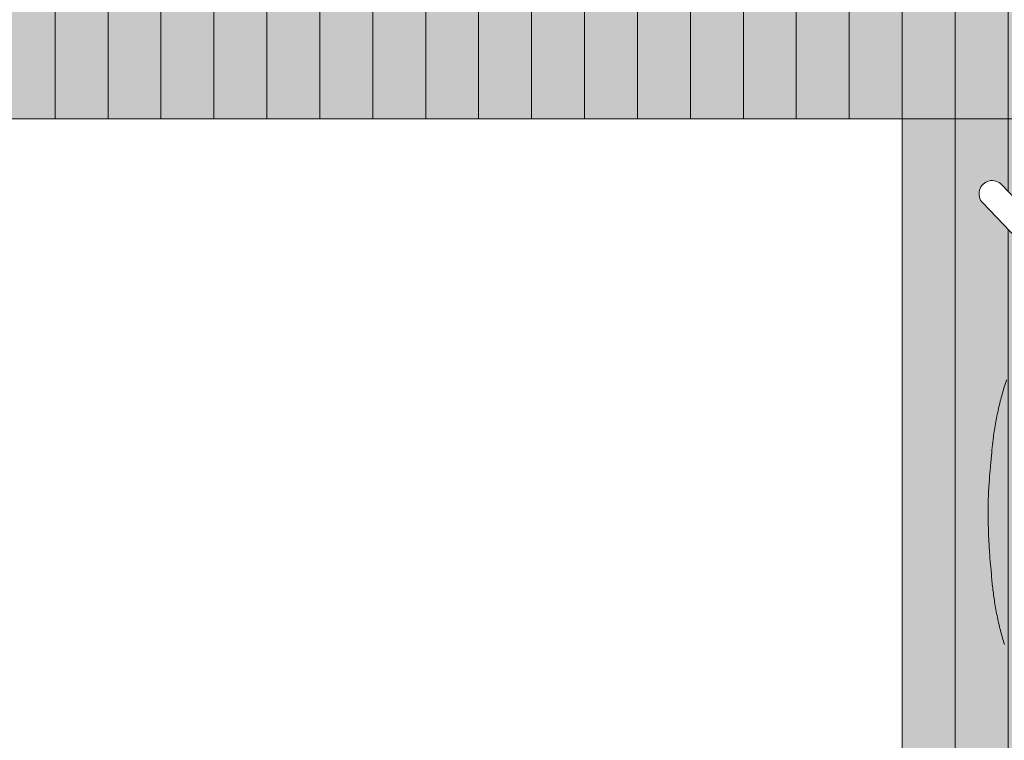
# Model space of a CAD drawing. Header units: metres. Extents: x -167 to 152, y -127 to 99.
# Tile 141 of 225: x -10.667 to -9.923, y -10.07 to -9.525. Entities that reach past the tile are written whole.
import ezdxf

# ---------------------------------------------------------------- set-up
doc = ezdxf.new("R2010")
doc.units = ezdxf.units.M
doc.linetypes.add('gestrichelt - 01', pattern=[2, 1, -1])
for name, color, linetype, lineweight, true_color in [('031_Metallbauarbeiten-350 Lamellendecke DS', 7, 'Continuous', 35, 0x666666), ('AV1-Bewegungsfläche', 7, 'gestrichelt - 01', 9, 0xd9d9d9), ('AV1-Einrichtung', 7, 'Continuous', 9, 0xa6a6a6)]:
    doc.layers.add(name, color=color, linetype=linetype, lineweight=lineweight, true_color=true_color)
doc.layers.add('_OG 1 (2D)', color=7, linetype='Continuous', lineweight=9)
doc.layers.add('_OG 1 - DS (2D)', color=7, linetype='Continuous', lineweight=9)

# ---------------------------------------------------------------- blocks, each defined once
blk = doc.blocks.new('OG 1 - DS (2D)')
at = {"layer": '031_Metallbauarbeiten-350 Lamellendecke DS', "linetype": 'Continuous', "lineweight": 0, "transparency": 33554508}
blk.add_hatch(color=254, dxfattribs=at).paths.add_polyline_path([(-13.25, -13.375), (-13.25, -12.675), (-10.65, -12.675), (-10.65, -13.375), (-8.239, -13.375), (-8.239, -8.225), (-13.4095, -8.225), (-13.4095, -13.375)])
at = {"layer": '031_Metallbauarbeiten-350 Lamellendecke DS', "linetype": 'Continuous', "lineweight": 9, "transparency": 33554508}
h = blk.add_hatch(dxfattribs=at)
h.set_pattern_fill('Lamellendecke', color=252, style=0, pattern_type=2)
h.set_pattern_definition([(90, (0, 0), (0.04, 0), [])])
h.paths.add_polyline_path([(-13.25, -13.375), (-13.25, -12.675), (-10.65, -12.675), (-10.65, -13.375), (-8.239, -13.375), (-8.239, -8.225), (-13.4095, -8.225), (-13.4095, -13.375)])
blk = doc.blocks.new('Jacobsen 1')
at = {"color": 255, "transparency": 33554559}
blk.add_wipeout([(0.17511, 0.25738), (0.17632, 0.25892), (0.1772, 0.26067), (0.17772, 0.26256), (0.17787, 0.26452), (0.17763, 0.26646), (0.17702, 0.26832), (0.17605, 0.27003), (0.17477, 0.27151), (0.17323, 0.27272), (0.17148, 0.2736), (0.16959, 0.27413), (0.16763, 0.27427), (0.16569, 0.27403), (0.16382, 0.27342), (0.16212, 0.27245), (0.16063, 0.27117), (-0.30319, -0.21556), (-0.3044, -0.21711), (-0.30528, -0.21886), (-0.30581, -0.22075), (-0.30595, -0.2227), (-0.30571, -0.22465), (-0.3051, -0.22651), (-0.30413, -0.22822), (-0.30285, -0.2297), (-0.30131, -0.23091), (-0.29956, -0.23179), (-0.29767, -0.23231), (-0.29571, -0.23246), (-0.29377, -0.23222), (-0.2919, -0.2316), (-0.2902, -0.23064), (-0.28871, -0.22936)], dxfattribs=at).dxf.layer = 'AV1-Einrichtung'
blk.add_wipeout([(0.16063, -0.22936), (0.16212, -0.23064), (0.16382, -0.2316), (0.16569, -0.23222), (0.16763, -0.23246), (0.16959, -0.23231), (0.17148, -0.23179), (0.17323, -0.23091), (0.17477, -0.2297), (0.17605, -0.22822), (0.17702, -0.22651), (0.17763, -0.22465), (0.17787, -0.2227), (0.17772, -0.22075), (0.1772, -0.21886), (0.17632, -0.21711), (0.17511, -0.21556), (-0.28871, 0.27117), (-0.28968, 0.27206), (-0.29075, 0.27281), (-0.2919, 0.27342), (-0.29313, 0.27387), (-0.29441, 0.27416), (-0.29571, 0.27427), (-0.29702, 0.27422), (-0.29831, 0.27399), (-0.29956, 0.2736), (-0.30074, 0.27305), (-0.30185, 0.27235), (-0.30285, 0.27151), (-0.30374, 0.27055), (-0.30449, 0.26948), (-0.3051, 0.26832), (-0.30555, 0.2671), (-0.30583, 0.26582), (-0.30595, 0.26452), (-0.3059, 0.26321), (-0.30567, 0.26192), (-0.30528, 0.26067), (-0.30473, 0.25949), (-0.30403, 0.25838), (-0.30319, 0.25738)], dxfattribs=at).dxf.layer = 'AV1-Einrichtung'
at = {"layer": 'AV1-Bewegungsfläche', "flags": 128}
blk.add_lwpolyline([(-0.36404, 0.32091), (-0.36404, -0.27909), (0.23596, -0.27909), (0.23596, 0.32091)], close=True, dxfattribs=at)
at = {"layer": 'AV1-Einrichtung', "flags": 128}
blk.add_lwpolyline([(0.16063, -0.22936, 0.414214), (0.17477, -0.2297, 0.414214), (0.17511, -0.21556), (-0.28871, 0.27117, 0.267949), (-0.29831, 0.27399, 0.267949), (-0.30555, 0.2671, 0.267949), (-0.30319, 0.25738)], format="xyb", close=True, dxfattribs=at)
for points in [[(-0.29899, 0.0195, 0.00089), (-0.29898, 0.01805), (-0.29893, 0.0133, 0.012412), (-0.29855, 0.00235), (-0.29803, -0.00644, 0.010712), (-0.29725, -0.016), (-0.29683, -0.02004, 0.000896), (-0.29668, -0.02151, 0.002691), (-0.29645, -0.02462), (-0.29616, -0.02841, 0.01762), (-0.29494, -0.03905), (-0.29437, -0.04287, 0.012291), (-0.29235, -0.05438), (-0.29233, -0.0545, 0.012618), (-0.2898, -0.06565), (-0.28977, -0.06575, 0.012937), (-0.28674, -0.07653)], [(-0.28512, 0.12362, 0.01307), (-0.28841, 0.11302), (-0.28844, 0.11292, 0.012782), (-0.29122, 0.10196), (-0.29124, 0.10185, 0.012438), (-0.29352, 0.09052), (-0.29354, 0.09039, 0.012046), (-0.2953, 0.0787), (-0.29559, 0.07636, 0.011594), (-0.29638, 0.0687), (-0.29656, 0.06641, 0.002788), (-0.29678, 0.06331, 0.000929), (-0.29694, 0.06184), (-0.29736, 0.0578, 0.010999), (-0.29814, 0.04825), (-0.29867, 0.03946, 0.012725), (-0.29904, 0.02851), (-0.29908, 0.02376, 0.000914), (-0.29909, 0.02231), (-0.29899, 0.0195)]]:
    blk.add_lwpolyline(points, format="xyb", dxfattribs=at)
blk = doc.blocks.new('Group-75')
at = {"layer": 'AV1-Einrichtung', "color": 253, "transparency": 33554610}
blk.add_blockref('Jacobsen 1', (-9.63596, -9.92091), dxfattribs=at)
at = {"color": 255, "transparency": 33554559}
blk.add_wipeout([(-11.6, -12), (-11.6, -9.6), (-10, -9.6), (-10, -12)], dxfattribs=at).dxf.layer = 'AV1-Einrichtung'
at = {"layer": 'AV1-Einrichtung', "flags": 128}
blk.add_lwpolyline([(-11.6, -12), (-11.6, -9.6), (-10, -9.6), (-10, -12)], close=True, dxfattribs=at)
blk = doc.blocks.new('OG 1 (2D)')
at = {"layer": 'AV1-Einrichtung', "color": 7}
blk.add_blockref('Group-75', (0, 0), dxfattribs=at)

msp = doc.modelspace()

# ---------------------------------------------------------------- block references
at = {"layer": '_OG 1 - DS (2D)'}
msp.add_blockref('OG 1 - DS (2D)', (0, 0), dxfattribs=at)

# ---------------------------------------------------------------- next in the draw order: block references
at = {"layer": '_OG 1 (2D)'}
msp.add_blockref('OG 1 (2D)', (0, 0), dxfattribs=at)

doc.saveas('drawing.dxf')
